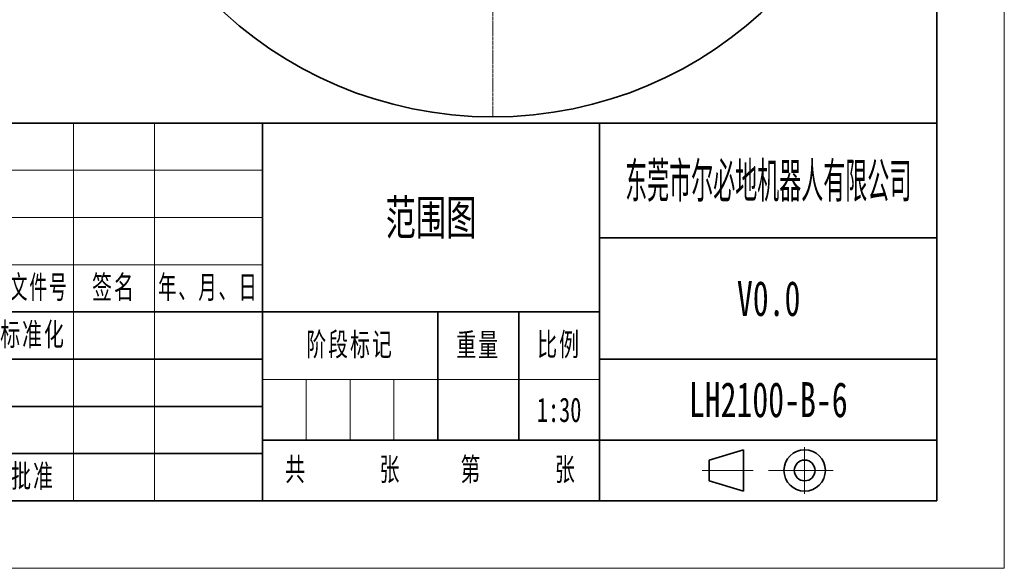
# Model space of a CAD drawing. Header units: millimetres. Extents: x 14751 to 23661, y -2885 to 3415.
# Tile 9 of 19: x 19282 to 23661, y -2885 to -445. Entities that reach past the tile are written whole.
import ezdxf
from ezdxf.enums import TextEntityAlignment as Align

# ---------------------------------------------------------------- set-up
doc = ezdxf.new("R2010")
doc.units = ezdxf.units.MM
doc.linetypes.add('点画线', pattern=[18, 12, -2, 2, -2])
doc.layers.get('0').update_dxf_attribs({"lineweight": 35})
for name, color, linetype, lineweight in [('中心线层', 1, '点画线', 18), ('尺寸线层', 7, 'Continuous', 18), ('粗实线层', 7, 'Continuous', 35), ('细实线层', 7, 'Continuous', 18)]:
    doc.layers.add(name, color=color, linetype=linetype, lineweight=lineweight)
doc.styles.add('标准', font='txt', dxfattribs={"width": 0.667})

# ---------------------------------------------------------------- blocks, each defined once
blk = doc.blocks.new('*X18')
at = {"layer": '粗实线层'}
for p, q in [((138.5, -95), (138.5, 95)), ((-138.5, -95), (138.5, -95))]:
    blk.add_line(p, q, dxfattribs=at)
at = {"layer": '细实线层'}
for p, q in [((148.5, -105), (148.5, 105)), ((-148.5, -105), (148.5, -105))]:
    blk.add_line(p, q, dxfattribs=at)
blk = doc.blocks.new('*X19')
for p, q in [((-33.77, 6.04), (-28.68, 7.57)), ((-28.68, 1.43), (-28.68, 7.57)), ((-33.77, 2.96), (-33.77, 6.04)), ((-33.77, 2.96), (-28.68, 1.43))]:
    blk.add_line(p, q)
for radius in [3.07, 1.54]:
    blk.add_circle((-19.6, 4.5), radius)
at = {"layer": '中心线层'}
for p, q in [((-19.6, 1.04), (-19.6, 7.96)), ((-27.21, 4.5), (-34.79, 4.5)), ((-16.53, 4.5), (-24.97, 4.5)), ((-23.82, 4.5), (-15.37, 4.5))]:
    blk.add_line(p, q, dxfattribs=at)
at = {"layer": '粗实线层'}
for p, q in [((0, 56), (-180, 56)), ((-100, 56), (-100, 0)), ((-50, 56), (-50, 0)), ((0, 0), (0, 56)), ((0, 39), (-50, 39)), ((-50, 28), (-180, 28)), ((-74, 28), (-74, 9)), ((-62, 28), (-62, 9)), ((-100, 21), (-180, 21)), ((0, 21), (-50, 21)), ((-100, 14), (-180, 14)), ((0, 9), (-100, 9)), ((-100, 7), (-180, 7)), ((0, 0), (-180, 0))]:
    blk.add_line(p, q, dxfattribs=at)
at = {"layer": '细实线层'}
for p, q in [((-128, 56), (-128, 0)), ((-116, 56), (-116, 0)), ((-100, 49), (-180, 49)), ((-100, 42), (-180, 42)), ((-100, 35), (-180, 35)), ((-50, 18), (-100, 18)), ((-93.5, 18), (-93.5, 9)), ((-87, 18), (-87, 9)), ((-80.5, 18), (-80.5, 9))]:
    blk.add_line(p, q, dxfattribs=at)
at = {"layer": '尺寸线层', "attachment_point": 5, "line_spacing_factor": 0.99982, "style": '标准'}
for s, insert, char_height, width in [('\\T1.1;{\\W0.597914;更改文件号}', (-136, 31.5), 3.4028, 30), ('\\T1.1;签名', (-122, 31.5), 3.403, 22), ('\\T1.1;{\\W0.612634;年、月、日}', (-108, 31.5), 3.4028, 30), ('\\T1.1;标准化', (-134, 24.5), 3.403, 22), ('\\T1.1;阶段标记', (-87, 23), 3.403, 50), ('\\T1.1;重量', (-68, 23), 3.403, 22), ('\\T1.1;比例', (-56, 23), 3.403, 22), ('\\T1.1;共', (-95, 4.5), 3.403, 8), ('\\T1.1;张', (-81, 4.5), 3.403, 8), ('\\T1.1;第', (-69, 4.5), 3.403, 8), ('\\T1.1;张', (-55, 4.5), 3.403, 8), ('\\T1.1;批准', (-134, 3.5), 3.403, 22)]:
    blk.add_mtext(s, dxfattribs=dict(at, insert=insert, char_height=char_height, width=width))
at = {"layer": '尺寸线层', "style": '标准'}
for tag, height, width, p in [('标记C', 3.63, 0.664996, (-175, 52.5)), ('处数C', 3.63, 0.664996, (-165, 52.5)), ('分区C', 3.63, 0.667, (-152, 52.5)), ('更改文件号C', 3.63, 0.498314, (-136, 52.5)), ('更改签名C', 3.63, 0.447537, (-122, 52.5)), ('更改日期C', 3.63, 0.610278, (-108, 52.5)), ('单位名称', 5.19, 0.667, (-25, 47.5)), ('标记B', 3.63, 0.664996, (-175, 45.5)), ('处数B', 3.63, 0.664996, (-165, 45.5)), ('分区B', 3.63, 0.667, (-152, 45.5)), ('更改文件号B', 3.63, 0.498314, (-136, 45.5)), ('更改签名B', 3.63, 0.447537, (-122, 45.5)), ('更改日期B', 3.63, 0.610278, (-108, 45.5)), ('图纸名称', 5.19, 0.667, (-75, 42)), ('标记A', 3.63, 0.664996, (-175, 38.5)), ('处数A', 3.63, 0.664996, (-165, 38.5)), ('分区A', 3.63, 0.667, (-152, 38.5)), ('更改文件号A', 3.63, 0.498314, (-136, 38.5)), ('更改签名A', 3.63, 0.447537, (-122, 38.5)), ('更改日期A', 3.63, 0.610278, (-108, 38.5)), ('材料名称', 5.19, 0.667, (-24.93, 30)), ('设计', 3.63, 0.667, (-162, 24.5)), ('设计日期', 3.63, 0.667, (-148, 24.5)), ('标准化', 3.63, 0.667, (-122, 24.5)), ('标准化日期', 3.63, 0.554163, (-108, 24.5)), ('图纸编号', 5.19, 0.667, (-25, 15)), ('阶段标记S', 3.63, 0.223769, (-96.75, 13.5)), ('阶段标记A', 3.63, 0.223769, (-90.25, 13.5)), ('阶段标记B', 3.63, 0.223769, (-83.75, 13.5)), ('阶段标记C', 3.63, 0.223769, (-77.25, 13.5)), ('重量', 3.63, 0.667, (-68, 13.5)), ('图纸比例', 3.63, 0.510551, (-56, 13.5)), ('审核', 3.63, 0.667, (-162, 10.5)), ('审核日期', 3.63, 0.667, (-148, 10.5)), ('工艺', 3.63, 0.667, (-162, 3.5)), ('工艺日期', 3.63, 0.667, (-148, 3.5)), ('批准', 3.63, 0.667, (-122, 3.5)), ('批准日期', 3.63, 0.667, (-108, 3.5)), ('页数', 3.63, 0.667, (-88, 4.5)), ('页码', 3.63, 0.667, (-62, 4.5))]:
    blk.add_attdef(tag, text='', height=height, dxfattribs=dict(at, width=width)).set_placement(p, align=Align.MIDDLE_CENTER)

msp = doc.modelspace()

# ---------------------------------------------------------------- linework, layer by layer
at = {"layer": '中心线层'}
msp.add_line((21385.471, -877.241), (21385.471, 2669.162), dxfattribs=at)
at = {"layer": '粗实线层', "color": 9}
msp.add_circle((21385.471, 895.961), 1773.202, dxfattribs=at)

# ---------------------------------------------------------------- block references
at = {"layer": '粗实线层', "xscale": 30, "yscale": 30, "zscale": 30}
msp.add_blockref('*X18', (19205.846, 265.301), dxfattribs=at)
at = {"layer": '粗实线层'}
ref = msp.add_blockref('*X19', (23360.846, -2584.699), dxfattribs=dict(at, xscale=30, yscale=30, zscale=30))
ref.add_attrib('单位名称', '东莞市尔必地机器人有限公司', dxfattribs={"layer": '尺寸线层', "height": 155.71776, "style": '标准', "width": 0.483671}).set_placement((22610.846, -1159.699), align=Align.MIDDLE_CENTER)
ref.add_attrib('图纸名称', '范围图', dxfattribs={"layer": '尺寸线层', "height": 155.7178, "style": '标准', "width": 0.667}).set_placement((21110.846, -1324.699), align=Align.MIDDLE_CENTER)
ref.add_attrib('图纸编号', 'LH2100-B-6', dxfattribs={"layer": '尺寸线层', "height": 155.7178, "style": '标准', "width": 0.667}).set_placement((22610.846, -2134.699), align=Align.MIDDLE_CENTER)
ref.add_attrib('材料名称', 'V0.0', dxfattribs={"layer": '尺寸线层', "height": 155.7178, "style": '标准', "width": 0.667}).set_placement((22612.796, -1684.699), align=Align.MIDDLE_CENTER)
ref.add_attrib('图纸比例', '1:30', dxfattribs={"layer": '尺寸线层', "height": 109.0024, "style": '标准', "width": 0.667}).set_placement((21680.846, -2179.699), align=Align.MIDDLE_CENTER)

doc.saveas('drawing.dxf')
